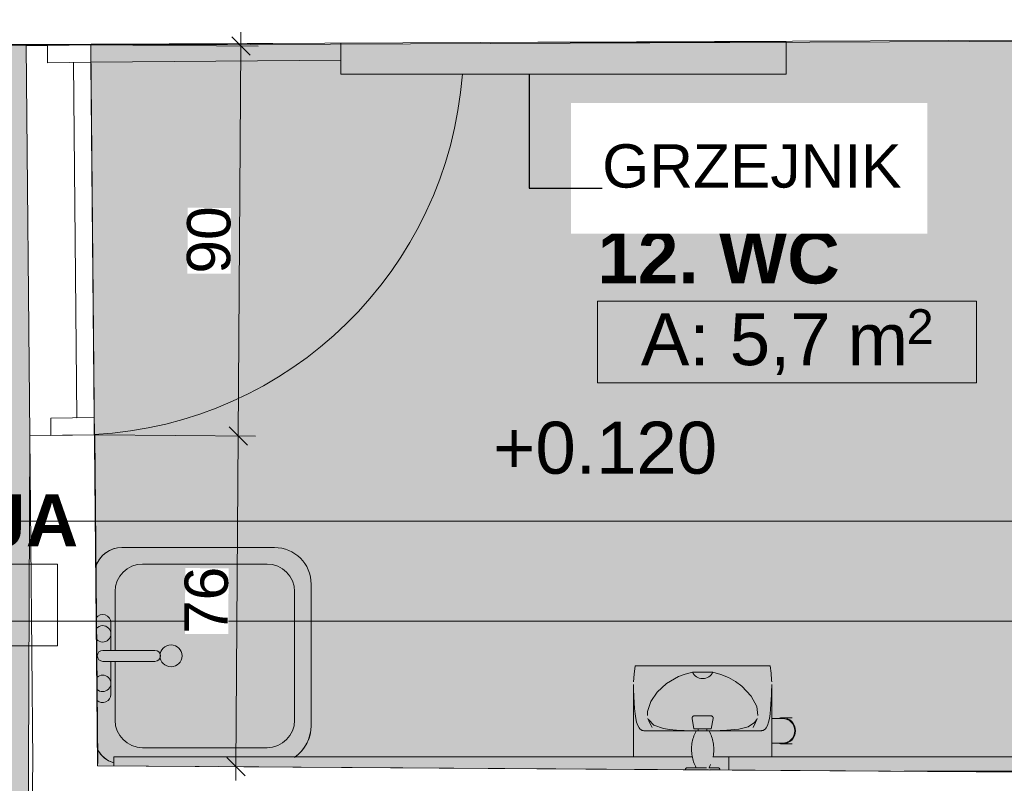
# Model space of a CAD drawing. Header units: millimetres. Extents: x -68772 to 137055, y -73300 to 19650.
# Tile 84 of 212: x 40078 to 42349, y 6536 to 8298. Entities that reach past the tile are written whole.
import ezdxf
from ezdxf.enums import TextEntityAlignment as Align

# ---------------------------------------------------------------- set-up
doc = ezdxf.new("R2010")
doc.units = ezdxf.units.MM
doc.header["$MEASUREMENT"] = 0
doc.set_wipeout_variables(frame=1)
doc.linetypes.add('Wipeout_Contour', pattern=[1000, 0, -1000])
for name, color, linetype, lineweight in [('0_Nr_pióra__1', 7, 'Continuous', 18), ('0_Nr_pióra__7', 7, 'Continuous', 5), ('Dimensions_Nr_pióra__7', 7, 'Continuous', 5), ('Doors_Nr_pióra__7', 7, 'Continuous', 5), ('Drop_Nr_pióra__7', 7, 'Continuous', 5), ('Electrical Equipment_Nr_pióra__7', 7, 'Continuous', 5), ('Nowe_Metryczki pomieszczeń ARCHICADa_Nr_pióra__1', 7, 'Continuous', 18), ('Pipe Fittings_Nr_pióra__2', 27, 'Continuous', 5), ('Pipe Fittings_Nr_pióra__3', 7, 'Continuous', 18), ('Pipes_Nr_pióra__2', 27, 'Continuous', 5), ('Pipes_Nr_pióra__3', 7, 'Continuous', 18), ('Plumbing Fixtures_Nr_pióra__7', 7, 'Continuous', 5), ('Room Tags_Nr_pióra__7', 7, 'Continuous', 5), ('Spot Elevations_Nr_pióra__7', 7, 'Continuous', 5), ('Walls_Nr_pióra__93', 7, 'Continuous', 20)]:
    doc.layers.add(name, color=color, linetype=linetype, lineweight=lineweight)
for name, color, linetype in [('Dimensions', 7, 'Continuous'), ('Doors', 7, 'Continuous'), ('Electrical Equipment', 7, 'Continuous'), ('Nowe_Cut Pattern', 7, 'Continuous'), ('Pipe Fittings', 7, 'Continuous'), ('Plumbing Fixtures', 7, 'Continuous'), ('Room Tags', 7, 'Continuous'), ('Spot Elevations', 7, 'Continuous')]:
    doc.layers.add(name, color=color, linetype=linetype)
doc.styles.add('GENERATED_STYLE_1', font='arial.ttf')
doc.styles.add('GENERATED_STYLE_2', font='arialbd.ttf')
doc.dimstyles.new('GENERATED_STYLE__1', dxfattribs={"dimtxt": 100, "dimasz": 40.305087, "dimexe": 0.18, "dimexo": 0.164042, "dimgap": 0.09, "dimtad": 1, "dimdec": 0, "dimlfac": 0.1, "dimzin": 0, "dimdsep": 46, "dimtxsty": 'GENERATED_STYLE_1', "dimblk": 'ARROWHEAD_6', "dimblk1": 'ARROWHEAD_6', "dimblk2": 'ARROWHEAD_6', "dimcen": 0.09, "dimclrd": 7, "dimclre": 7, "dimclrt": 7, "dimadec": 1, "dimazin": 0, "dimtfac": 1, "dimtdec": 4, "dimtmove": 0, "dimatfit": 3, "dimfxl": 0, "dimtolj": 1, "dimtzin": 0, "dimarcsym": 0})
doc.dimstyles.new('GENERATED_STYLE__17', dxfattribs={"dimtxt": 0.18, "dimasz": 91.2, "dimexe": 0.18, "dimexo": 0.0625, "dimgap": 0.09, "dimtad": 0, "dimtih": 1, "dimtoh": 1, "dimdec": 4, "dimzin": 0, "dimdsep": 46, "dimtxsty": 'Standard', "dimcen": 0.09, "dimadec": 0, "dimazin": 0, "dimtfac": 1, "dimtdec": 4, "dimtmove": 0, "dimatfit": 3, "dimldrblk": 'ARROWHEAD_5', "dimfxl": 0, "dimtolj": 1, "dimtzin": 0, "dimarcsym": 0})

# ---------------------------------------------------------------- blocks, each defined once
blk = doc.blocks.new('11. KOMUNIKACJA__numer pomieszczenia__11', base_point=(39420.4, 7041.3))
at = {"layer": 'Nowe_Cut Pattern', "linetype": 'Continuous', "lineweight": 18}
blk.add_hatch(color=255, dxfattribs=at).paths.add_polyline_path([(38643.1, 5247.8), (40092.3, 5241.1), (40100.7, 7338.1), (40092.5, 8238.1), (38773.4, 8240.9), (38773.4, 8181.7), (38658, 8181.7)])
at = {"layer": 'Nowe_Metryczki pomieszczeń ARCHICADa_Nr_pióra__1', "color": 7, "linetype": 'Continuous', "lineweight": 18}
for p, q in [((38676, 7041.3), (40164.8, 7041.3)), ((40164.8, 7041.3), (40164.8, 6852.7)), ((40164.8, 6852.7), (38676, 6852.7))]:
    blk.add_line(p, q, dxfattribs=at)
at = {"layer": 'Nowe_Metryczki pomieszczeń ARCHICADa_Nr_pióra__1', "color": 7, "lineweight": 18}
for tag, height, style, p in [('ROOM_NAME', 120, 'GENERATED_STYLE_2', (38676, 7202.4)), ('DUMMY_343', 80, 'GENERATED_STYLE_1', (39389.3, 7023)), ('ROOM_AREA', 120, 'GENERATED_STYLE_1', (38776, 7013.8)), ('DUMMY_342', 120, 'GENERATED_STYLE_1', (39206.1, 7013.8))]:
    blk.add_attdef(tag, text='', height=height, dxfattribs=dict(at, style=style)).set_placement(p, align=Align.TOP_LEFT)
blk = doc.blocks.new('12. WC_1_12', base_point=(41847.9, 7647.9))
at = {"layer": 'Nowe_Cut Pattern', "linetype": 'Continuous', "lineweight": 18}
blk.add_hatch(color=255, dxfattribs=at).paths.add_polyline_path([(40257.4, 6576.1), (43748.9, 6552.2), (43739.4, 7414.3), (42453.4, 7409.3), (42453.4, 7524.3), (43739.4, 7514.3), (43743.4, 8253.4), (40241.5, 8239.4)])
at = {"layer": 'Nowe_Metryczki pomieszczeń ARCHICADa_Nr_pióra__1', "color": 7, "linetype": 'Continuous', "lineweight": 18}
for p, q in [((41410.9, 7647.9), (42284.9, 7647.9)), ((41410.9, 7459.4), (41410.9, 7647.9)), ((42284.9, 7647.9), (42284.9, 7459.4)), ((42284.9, 7459.4), (41410.9, 7459.4))]:
    blk.add_line(p, q, dxfattribs=at)
at = {"layer": 'Nowe_Metryczki pomieszczeń ARCHICADa_Nr_pióra__1', "color": 7, "lineweight": 18}
for tag, height, style, p in [('ROOM_NAME', 120, 'GENERATED_STYLE_2', (41410.9, 7809.1)), ('ROOM_AREA', 120, 'GENERATED_STYLE_1', (41510.9, 7620.5)), ('DUMMY_342', 120, 'GENERATED_STYLE_1', (41941, 7620.5)), ('DUMMY_343', 80, 'GENERATED_STYLE_1', (42124.2, 7629.7))]:
    blk.add_attdef(tag, text='', height=height, dxfattribs=dict(at, style=style)).set_placement(p, align=Align.TOP_LEFT)
blk = doc.blocks.new('Дверь_порог_ - Дверь-V7-Rzut')
at = {"layer": 'Doors_Nr_pióra__7', "color": 7, "linetype": 'Continuous', "lineweight": 5}
for p, q in [((-450, -74), (-450, 26)), ((-450, 26), (-410, 26)), ((-410, 26), (-410, -74)), ((410, -74), (410, 26)), ((410, 26), (450, 26)), ((450, 26), (450, -74)), ((-410, -74), (-410, -34)), ((-410, -34), (410, -34)), ((410, -34), (410, -74)), ((-410, -74), (-450, -74)), ((410, -74), (-410, -74)), ((410, -650.8), (410, -74)), ((450, -74), (410, -74)), ((450, -75), (450, -494.3))]:
    blk.add_line(p, q, dxfattribs=at)
blk.add_arc((450, -34), 900, 182.5538, 265.1945, dxfattribs=at)
blk = doc.blocks.new('Оборудование - Оборудование-8949658-Rzut')
at = {"layer": 'Electrical Equipment_Nr_pióra__7', "color": 7, "linetype": 'Continuous', "lineweight": 5}
for p, q in [((-513.8, -1.9), (-513.8, -73.8)), ((-59.1, 0), (513.8, 0)), ((513.8, 0), (513.8, -73.8)), ((513.8, -73.8), (-513.8, -73.8))]:
    blk.add_line(p, q, dxfattribs=at)
blk = doc.blocks.new('VM_Писсуар - Писсуар_Выпуск вниз-8950869-Rzut')
at = {"layer": 'Plumbing Fixtures_Nr_pióra__7', "color": 7, "linetype": 'Continuous', "lineweight": 5}
for p, q in [((-40, -0.1), (-40, 0)), ((-40, 0), (-16.7, 0)), ((-13.7, 0), (0, 0)), ((0, 0), (1, 0)), ((-40, -0.3), (-40, -0.1)), ((-40, -0.5), (-40, -0.3)), ((-40, -0.7), (-40, -0.5)), ((-39.9, -0.8), (-40, -0.7)), ((-39.9, -1), (-39.9, -0.8)), ((-39.8, -1.2), (-39.9, -1)), ((-39.8, -1.4), (-39.8, -1.2)), ((-39.7, -1.6), (-39.8, -1.4)), ((-39.7, -1.8), (-39.7, -1.6)), ((-39.6, -2), (-39.7, -1.8)), ((-39.5, -2.2), (-39.6, -2)), ((-39.4, -2.4), (-39.5, -2.2)), ((-39.3, -2.5), (-39.4, -2.4)), ((-39.2, -2.7), (-39.3, -2.5)), ((-39.1, -2.9), (-39.2, -2.7)), ((-39, -3), (-39.1, -2.9)), ((-38.9, -3.2), (-39, -3)), ((-38.7, -3.3), (-38.9, -3.2)), ((-38.6, -3.5), (-38.7, -3.3)), ((-38.4, -3.6), (-38.6, -3.5)), ((-38.3, -3.8), (-38.4, -3.6)), ((-38.1, -3.9), (-38.3, -3.8)), ((-38, -4), (-38.1, -3.9)), ((-37.8, -4.1), (-38, -4)), ((-37.7, -4.2), (-37.8, -4.1)), ((-37.5, -4.3), (-37.7, -4.2)), ((-37.3, -4.4), (-37.5, -4.3)), ((-37.1, -4.5), (-37.3, -4.4)), ((-36.9, -4.6), (-37.1, -4.5)), ((-36.8, -4.7), (-36.9, -4.6)), ((-36.6, -4.7), (-36.8, -4.7)), ((-36.4, -4.8), (-36.6, -4.7)), ((-36.2, -4.9), (-36.4, -4.8)), ((-36, -4.9), (-36.2, -4.9)), ((-35.8, -4.9), (-36, -4.9)), ((-35.6, -5), (-35.8, -4.9)), ((-35.4, -5), (-35.6, -5)), ((-35.2, -5), (-35.4, -5)), ((-35, -5), (-35.2, -5)), ((-34.9, -5), (-35, -5)), ((-35, -5), (-35, -5)), ((-35, -5), (-35, -5)), ((-35, -5), (-35, -5)), ((-35, -5), (-34.9, -5)), ((-34.7, -5), (-34.9, -5)), ((-34.9, -5), (-34.7, -5)), ((-34.5, -5), (-34.7, -5)), ((-34.7, -5), (-34.6, -5)), ((-34.6, -5), (-34.3, -5)), ((-34.2, -5), (-34.5, -5)), ((-34.3, -5), (-34, -5)), ((-33.9, -5), (-34.2, -5)), ((-34, -5), (-33.6, -5)), ((-33.5, -5), (-33.9, -5)), ((-33.6, -5), (-33.2, -5)), ((-33.1, -5), (-33.5, -5)), ((-33.2, -5), (-32.8, -5)), ((-32.6, -5), (-33.1, -5)), ((-32.8, -5), (-32.2, -5)), ((-32.1, -5), (-32.6, -5)), ((-32.2, -5), (-31.7, -5)), ((-31.5, -5), (-32.1, -5)), ((-31.7, -5), (-31, -5)), ((-30.9, -5), (-31.5, -5)), ((-31, -5), (-30.4, -5)), ((-30.2, -5), (-30.9, -5)), ((-30.4, -5), (-29.7, -5)), ((-29.5, -5), (-30.2, -5)), ((-29.7, -5), (-28.9, -5)), ((-28.7, -5), (-29.5, -5)), ((-28.9, -5), (-28.1, -5)), ((-27.8, -5), (-28.7, -5)), ((-28.1, -5), (-27.2, -5)), ((-27, -5), (-27.8, -5)), ((-27.2, -5), (-26.3, -5)), ((-26.1, -5), (-27, -5)), ((-26.3, -5), (-25.4, -5)), ((-25.1, -5), (-26.1, -5)), ((-25.4, -5), (-24.4, -5)), ((-24.1, -5), (-25.1, -5)), ((-24.4, -5), (-23.4, -5)), ((-23.1, -5), (-24.1, -5)), ((-23.4, -5), (-22.3, -5)), ((-22, -5), (-23.1, -5)), ((-22.3, -5), (-21.2, -5)), ((-20.9, -5), (-22, -5)), ((-21.2, -5), (-20.1, -5)), ((-19.8, -5), (-20.9, -5)), ((-20.1, -5), (-18.9, -5)), ((-18.6, -5), (-19.8, -5)), ((-18.9, -5), (-17.7, -5)), ((-17.4, -5), (-18.6, -5)), ((-18.4, -12.1), (-17.5, -10.1)), ((-17.7, -5), (-16.5, -5)), ((-17.5, -10.1), (-16, -6.9)), ((-16.2, -5), (-17.4, -5)), ((-16.5, -5), (-15.2, -5)), ((-15, -5), (-16.2, -5)), ((-16, -6.9), (-15, -5)), ((-15.2, -5), (-14.6, -5)), ((-8.6, -5), (-7.3, -5)), ((-7.3, -5), (-5.9, -5)), ((-5.9, -5), (-4.6, -5)), ((-4.6, -5), (-3.2, -5)), ((-3.2, -5), (-1.8, -5)), ((-1.8, -5), (-0.4, -5)), ((-0.4, -5), (0, -5)), ((0, -5), (1.4, -5)), ((1.4, -5), (2.8, -5)), ((2.8, -5), (4.2, -5)), ((4.2, -5), (5.6, -5)), ((5.6, -5), (7, -5)), ((7, -5), (8.3, -5)), ((8.3, -5), (9.7, -5)), ((9.7, -5), (11, -5)), ((11, -5), (12.3, -5)), ((12.3, -5), (13.6, -5)), ((13.6, -5), (14.9, -5)), ((14.9, -5), (16.2, -5)), ((15, -5), (16.6, -8.2)), ((16.5, -5), (15.2, -5)), ((16.2, -5), (17.4, -5)), ((17.7, -5), (16.5, -5)), ((16.6, -8.2), (18.1, -11.5)), ((17.4, -5), (18.6, -5)), ((18.9, -5), (17.7, -5)), ((18.1, -11.5), (19.5, -14.8)), ((18.6, -5), (19.8, -5)), ((20.1, -5), (18.9, -5)), ((19.5, -14.8), (20.8, -18.2)), ((19.8, -5), (20.9, -5)), ((21.2, -5), (20.1, -5)), ((20.8, -18.2), (21.9, -21.6)), ((20.9, -5), (22, -5)), ((22.3, -5), (21.2, -5)), ((21.9, -21.6), (22.8, -25.1)), ((22, -5), (23.1, -5)), ((23.4, -5), (22.3, -5)), ((23.1, -5), (24.1, -5)), ((24.4, -5), (23.4, -5)), ((24.1, -5), (25.1, -5)), ((25.4, -5), (24.4, -5)), ((25.1, -5), (26.1, -5)), ((26.3, -5), (25.4, -5)), ((26.1, -5), (27, -5)), ((27.2, -5), (26.3, -5)), ((27, -5), (27.8, -5)), ((28.1, -5), (27.2, -5)), ((27.8, -5), (28.7, -5)), ((28.9, -5), (28.1, -5)), ((28.7, -5), (29.5, -5)), ((29.7, -5), (28.9, -5)), ((29.5, -5), (30.2, -5)), ((30.4, -5), (29.7, -5)), ((30.2, -5), (30.9, -5)), ((31, -5), (30.4, -5)), ((30.9, -5), (31.5, -5)), ((31.7, -5), (31, -5)), ((31.5, -5), (32.1, -5)), ((32.2, -5), (31.7, -5)), ((32.1, -5), (32.6, -5)), ((32.8, -5), (32.2, -5)), ((32.6, -5), (33.1, -5)), ((33.2, -5), (32.8, -5)), ((33.1, -5), (33.5, -5)), ((33.6, -5), (33.2, -5)), ((33.5, -5), (33.9, -5)), ((34, -5), (33.6, -5)), ((33.9, -5), (34.2, -5)), ((34.3, -5), (34, -5)), ((34.2, -5), (34.5, -5)), ((34.6, -5), (34.3, -5)), ((34.5, -5), (34.7, -5)), ((34.7, -5), (34.6, -5)), ((34.7, -5), (34.9, -5)), ((34.9, -5), (34.7, -5)), ((34.9, -5), (35, -5)), ((35, -5), (34.9, -5)), ((35.1, -5), (35, -5)), ((35, -5), (35, -5)), ((35, -5), (35, -5)), ((35, -5), (35, -5)), ((35.3, -5), (35.1, -5)), ((35.5, -5), (35.3, -5)), ((35.7, -5), (35.5, -5)), ((35.8, -4.9), (35.7, -5)), ((36, -4.9), (35.8, -4.9)), ((36.2, -4.8), (36, -4.9)), ((36.4, -4.8), (36.2, -4.8)), ((36.6, -4.7), (36.4, -4.8)), ((36.8, -4.7), (36.6, -4.7)), ((37, -4.6), (36.8, -4.7)), ((37.2, -4.5), (37, -4.6)), ((37.4, -4.4), (37.2, -4.5)), ((37.5, -4.3), (37.4, -4.4)), ((37.7, -4.2), (37.5, -4.3)), ((37.9, -4.1), (37.7, -4.2)), ((38, -4), (37.9, -4.1)), ((38.2, -3.9), (38, -4)), ((38.3, -3.7), (38.2, -3.9)), ((38.5, -3.6), (38.3, -3.7)), ((38.6, -3.4), (38.5, -3.6)), ((38.8, -3.3), (38.6, -3.4)), ((38.9, -3.1), (38.8, -3.3)), ((39, -3), (38.9, -3.1)), ((39.1, -2.8), (39, -3)), ((39.2, -2.7), (39.1, -2.8)), ((39.3, -2.5), (39.2, -2.7)), ((39.4, -2.3), (39.3, -2.5)), ((39.5, -2.1), (39.4, -2.3)), ((39.6, -1.9), (39.5, -2.1)), ((39.7, -1.8), (39.6, -1.9)), ((39.8, -1.4), (39.7, -1.6)), ((39.7, -1.6), (39.7, -1.8)), ((39.9, -1.2), (39.8, -1.4)), ((40, -0.6), (39.9, -0.8)), ((39.9, -0.8), (39.9, -1)), ((39.9, -1), (39.9, -1.2)), ((40, -0.2), (40, -0.4)), ((40, -0.4), (40, -0.6)), ((-159.5, -30.2), (-159.5, -197.1)), ((-25.7, -48.6), (-25.6, -45)), ((-25.6, -45), (-25.5, -41.4)), ((-25.5, -41.4), (-25.1, -37.8)), ((-25.1, -37.8), (-24.7, -34.2)), ((-24.7, -34.2), (-24.1, -30.7)), ((22.8, -25.1), (23.7, -28.6)), ((23.7, -28.6), (24.3, -32.1)), ((24.3, -32.1), (24.9, -35.7)), ((24.9, -35.7), (25.3, -39.2)), ((25.3, -39.2), (25.5, -42.8)), ((25.5, -42.8), (25.7, -46.4)), ((159.5, -197.1), (159.5, -30.2)), ((-25.5, -52.2), (-25.7, -48.6)), ((-25.3, -55.8), (-25.5, -52.2)), ((-24.9, -59.3), (-25.3, -55.8)), ((-24.3, -62.9), (-24.9, -59.3)), ((-23.7, -66.4), (-24.3, -62.9)), ((-22.8, -69.9), (-23.7, -66.4)), ((23.3, -67.9), (22.4, -71.3)), ((24.1, -64.3), (23.3, -67.9)), ((24.7, -60.8), (24.1, -64.3)), ((25.1, -57.2), (24.7, -60.8)), ((25.5, -53.6), (25.1, -57.2)), ((25.6, -50), (25.5, -53.6)), ((25.7, -46.4), (25.6, -50)), ((-110, -90.2), (-8.7, -90.2)), ((-23.9, -90.4), (-8.7, -90.4)), ((-21.9, -73.4), (-22.8, -69.9)), ((-20.8, -76.8), (-21.9, -73.4)), ((-19.5, -80.2), (-20.8, -76.8)), ((-18.1, -83.5), (-19.5, -80.2)), ((-16.6, -86.8), (-18.1, -83.5)), ((-15, -90), (-16.6, -86.8)), ((0, -90), (-15, -90)), ((-10, -90), (-10, -95)), ((15, -90), (0, -90)), ((8.7, -90.2), (110, -90.2)), ((8.7, -90.4), (23.9, -90.4)), ((10, -95), (10, -90)), ((16, -88.1), (15, -90)), ((17.5, -84.9), (16, -88.1)), ((19, -81.6), (17.5, -84.9)), ((20.3, -78.2), (19, -81.6)), ((21.4, -74.8), (20.3, -78.2)), ((22.4, -71.3), (21.4, -74.8)), ((-122.2, -109.2), (-124.5, -114.7)), ((-119.6, -103.8), (-122.2, -109.2)), ((-116.8, -98.6), (-119.6, -103.8)), ((-116.4, -97.9), (-116.8, -98.6)), ((-20, -95), (-24.2, -118.7)), ((-20, -95), (0, -95)), ((0, -95), (20, -95)), ((24.2, -118.7), (20, -95)), ((118.9, -102.3), (116.4, -97.9)), ((121.5, -107.6), (118.9, -102.3)), ((123.9, -113.1), (121.5, -107.6)), ((126.1, -118.7), (123.9, -113.1)), ((-124.5, -114.7), (-126.1, -118.7)), ((-24.3, -119.6), (-24.2, -119.4)), ((-24.2, -119.8), (-24.3, -119.6)), ((-24.2, -118.8), (-24.2, -118.7)), ((-24.2, -119), (-24.2, -118.8)), ((-24.2, -119.2), (-24.2, -119)), ((-24.2, -119.4), (-24.2, -119.2)), ((-24.2, -120), (-24.2, -119.8)), ((-24.2, -120.2), (-24.2, -120)), ((-24.2, -120.4), (-24.2, -120.2)), ((-24.1, -120.6), (-24.2, -120.4)), ((-24.1, -120.8), (-24.1, -120.6)), ((-24, -121), (-24.1, -120.8)), ((-24, -121.2), (-24, -121)), ((-23.9, -121.4), (-24, -121.2)), ((-23.8, -121.5), (-23.9, -121.4)), ((-23.8, -121.7), (-23.8, -121.5)), ((-23.7, -121.9), (-23.8, -121.7)), ((-23.6, -122.1), (-23.7, -121.9)), ((-23.5, -122.2), (-23.6, -122.1)), ((-23.3, -122.4), (-23.5, -122.2)), ((-23.2, -122.6), (-23.3, -122.4)), ((-23.1, -122.7), (-23.2, -122.6)), ((-23, -122.9), (-23.1, -122.7)), ((-22.8, -123), (-23, -122.9)), ((-22.7, -123.2), (-22.8, -123)), ((-22.5, -123.3), (-22.7, -123.2)), ((-22.4, -123.4), (-22.5, -123.3)), ((-22.2, -123.6), (-22.4, -123.4)), ((-22.1, -123.7), (-22.2, -123.6)), ((-21.9, -123.8), (-22.1, -123.7)), ((-21.7, -123.9), (-21.9, -123.8)), ((-21.6, -124), (-21.7, -123.9)), ((-21.4, -124.1), (-21.6, -124)), ((-21.2, -124.1), (-21.4, -124.1)), ((-21, -124.2), (-21.2, -124.1)), ((-20.8, -124.3), (-21, -124.2)), ((-20.6, -124.3), (-20.8, -124.3)), ((-20.4, -124.4), (-20.6, -124.3)), ((-20.2, -124.4), (-20.4, -124.4)), ((-20, -124.5), (-20.2, -124.4)), ((-19.8, -124.5), (-20, -124.5)), ((-19.7, -124.5), (-19.8, -124.5)), ((-19.5, -124.5), (-19.7, -124.5)), ((-19.3, -124.5), (-19.5, -124.5)), ((-19.3, -124.5), (-19.2, -124.5)), ((-19.1, -124.5), (-19.2, -124.5)), ((-19.2, -124.5), (-19.2, -124.5)), ((-19.2, -124.5), (-19.2, -124.5)), ((-19.2, -124.5), (-19.2, -124.5)), ((-19.2, -124.5), (-19.1, -124.5)), ((-19, -124.5), (-19.1, -124.5)), ((-19.1, -124.5), (-19, -124.5)), ((-18.8, -124.5), (-19, -124.5)), ((-19, -124.5), (-18.9, -124.5)), ((-18.9, -124.5), (-18.7, -124.5)), ((-18.6, -124.5), (-18.8, -124.5)), ((-18.7, -124.5), (-18.5, -124.5)), ((-18.4, -124.5), (-18.6, -124.5)), ((-18.5, -124.5), (-18.3, -124.5)), ((-18.2, -124.5), (-18.4, -124.5)), ((-18.3, -124.5), (-18, -124.5)), ((-17.9, -124.5), (-18.2, -124.5)), ((-18, -124.5), (-17.7, -124.5)), ((-17.6, -124.5), (-17.9, -124.5)), ((-17.7, -124.5), (-17.4, -124.5)), ((-17.3, -124.5), (-17.6, -124.5)), ((-17.4, -124.5), (-17.1, -124.5)), ((-17, -124.5), (-17.3, -124.5)), ((-17.1, -124.5), (-16.7, -124.5)), ((-16.6, -124.5), (-17, -124.5)), ((-16.7, -124.5), (-16.3, -124.5)), ((-16.2, -124.5), (-16.6, -124.5)), ((-16.3, -124.5), (-15.9, -124.5)), ((-15.8, -124.5), (-16.2, -124.5)), ((-15.9, -124.5), (-15.4, -124.5)), ((-15.3, -124.5), (-15.8, -124.5)), ((-15.4, -124.5), (-15, -124.5)), ((-14.8, -124.5), (-15.3, -124.5)), ((-15, -124.5), (-14.5, -124.5)), ((-14.3, -124.5), (-14.8, -124.5)), ((-14.5, -124.5), (-14, -124.5)), ((-13.8, -124.5), (-14.3, -124.5)), ((-14, -124.5), (-13.4, -124.5)), ((-13.3, -124.5), (-13.8, -124.5)), ((-13.4, -124.5), (-12.8, -124.5)), ((-12.7, -124.5), (-13.3, -124.5)), ((-12.8, -124.5), (-12.3, -124.5)), ((-12.1, -124.5), (-12.7, -124.5)), ((-12.3, -124.5), (-11.7, -124.5)), ((-11.5, -124.5), (-12.1, -124.5)), ((-11.7, -124.5), (-11, -124.5)), ((-10.9, -124.5), (-11.5, -124.5)), ((-11, -124.5), (-10.4, -124.5)), ((-10.2, -124.5), (-10.9, -124.5)), ((-10.4, -124.5), (-9.7, -124.5)), ((-9.6, -124.5), (-10.2, -124.5)), ((-9.7, -124.5), (-9.1, -124.5)), ((-8.9, -124.5), (-9.6, -124.5)), ((-9.1, -124.5), (-8.4, -124.5)), ((-8.2, -124.5), (-8.9, -124.5)), ((-8.4, -124.5), (-7.7, -124.5)), ((-7.5, -124.5), (-8.2, -124.5)), ((-7.7, -124.5), (-7, -124.5)), ((-6.8, -124.5), (-7.5, -124.5)), ((-7, -124.5), (-6.3, -124.5)), ((-6.1, -124.5), (-6.8, -124.5)), ((-6.3, -124.5), (-5.5, -124.5)), ((-5.3, -124.5), (-6.1, -124.5)), ((-5.5, -124.5), (-4.8, -124.5)), ((-4.6, -124.5), (-5.3, -124.5)), ((-4.8, -124.5), (-4, -124.5)), ((-3.8, -124.5), (-4.6, -124.5)), ((-4, -124.5), (-3.3, -124.5)), ((-3.1, -124.5), (-3.8, -124.5)), ((-3.3, -124.5), (-2.5, -124.5)), ((-2.3, -124.5), (-3.1, -124.5)), ((-2.5, -124.5), (-1.7, -124.5)), ((-1.5, -124.5), (-2.3, -124.5)), ((-1.7, -124.5), (-1, -124.5)), ((-0.8, -124.5), (-1.5, -124.5)), ((-1, -124.5), (-0.2, -124.5)), ((0, -124.5), (-0.8, -124.5)), ((-0.2, -124.5), (0, -124.5)), ((0, -124.5), (0.8, -124.5)), ((0.2, -124.5), (0, -124.5)), ((1, -124.5), (0.2, -124.5)), ((0.8, -124.5), (1.5, -124.5)), ((1.7, -124.5), (1, -124.5)), ((1.5, -124.5), (2.3, -124.5)), ((2.5, -124.5), (1.7, -124.5)), ((2.3, -124.5), (3.1, -124.5)), ((3.3, -124.5), (2.5, -124.5)), ((3.1, -124.5), (3.8, -124.5)), ((4, -124.5), (3.3, -124.5)), ((3.8, -124.5), (4.6, -124.5)), ((4.8, -124.5), (4, -124.5)), ((4.6, -124.5), (5.3, -124.5)), ((5.5, -124.5), (4.8, -124.5)), ((5.3, -124.5), (6.1, -124.5)), ((6.3, -124.5), (5.5, -124.5)), ((6.1, -124.5), (6.8, -124.5)), ((7, -124.5), (6.3, -124.5)), ((6.8, -124.5), (7.5, -124.5)), ((7.7, -124.5), (7, -124.5)), ((7.5, -124.5), (8.2, -124.5)), ((8.4, -124.5), (7.7, -124.5)), ((8.2, -124.5), (8.9, -124.5)), ((9.1, -124.5), (8.4, -124.5)), ((8.9, -124.5), (9.6, -124.5)), ((9.7, -124.5), (9.1, -124.5)), ((9.6, -124.5), (10.2, -124.5)), ((10.4, -124.5), (9.7, -124.5)), ((10.2, -124.5), (10.9, -124.5)), ((11, -124.5), (10.4, -124.5)), ((10.9, -124.5), (11.5, -124.5)), ((11.7, -124.5), (11, -124.5)), ((11.5, -124.5), (12.1, -124.5)), ((12.3, -124.5), (11.7, -124.5)), ((12.1, -124.5), (12.7, -124.5)), ((12.8, -124.5), (12.3, -124.5)), ((12.7, -124.5), (13.3, -124.5)), ((13.4, -124.5), (12.8, -124.5)), ((13.3, -124.5), (13.8, -124.5)), ((14, -124.5), (13.4, -124.5)), ((13.8, -124.5), (14.3, -124.5)), ((14.5, -124.5), (14, -124.5)), ((14.3, -124.5), (14.8, -124.5)), ((15, -124.5), (14.5, -124.5)), ((14.8, -124.5), (15.3, -124.5)), ((15.4, -124.5), (15, -124.5)), ((15.3, -124.5), (15.8, -124.5)), ((15.9, -124.5), (15.4, -124.5)), ((15.8, -124.5), (16.2, -124.5)), ((16.3, -124.5), (15.9, -124.5)), ((16.2, -124.5), (16.6, -124.5)), ((16.7, -124.5), (16.3, -124.5)), ((16.6, -124.5), (17, -124.5)), ((17.1, -124.5), (16.7, -124.5)), ((17, -124.5), (17.3, -124.5)), ((17.4, -124.5), (17.1, -124.5)), ((17.3, -124.5), (17.6, -124.5)), ((17.7, -124.5), (17.4, -124.5)), ((17.6, -124.5), (17.9, -124.5)), ((18, -124.5), (17.7, -124.5)), ((17.9, -124.5), (18.2, -124.5)), ((18.3, -124.5), (18, -124.5)), ((18.2, -124.5), (18.4, -124.5)), ((18.5, -124.5), (18.3, -124.5)), ((18.4, -124.5), (18.6, -124.5)), ((18.7, -124.5), (18.5, -124.5)), ((18.6, -124.5), (18.8, -124.5)), ((18.9, -124.5), (18.7, -124.5)), ((18.8, -124.5), (19, -124.5)), ((19, -124.5), (18.9, -124.5)), ((19, -124.5), (19.1, -124.5)), ((19.1, -124.5), (19, -124.5)), ((19.1, -124.5), (19.2, -124.5)), ((19.2, -124.5), (19.1, -124.5)), ((19.2, -124.5), (19.2, -124.5)), ((19.2, -124.5), (19.2, -124.5)), ((19.3, -124.5), (19.2, -124.5)), ((19.2, -124.5), (19.2, -124.5)), ((19.4, -124.5), (19.3, -124.5)), ((19.6, -124.5), (19.4, -124.5)), ((19.8, -124.5), (19.6, -124.5)), ((20, -124.5), (19.8, -124.5)), ((20.2, -124.5), (20, -124.5)), ((20.4, -124.4), (20.2, -124.5)), ((20.6, -124.4), (20.4, -124.4)), ((20.8, -124.3), (20.6, -124.4)), ((20.9, -124.2), (20.8, -124.3)), ((21.1, -124.2), (20.9, -124.2)), ((21.3, -124.1), (21.1, -124.2)), ((21.5, -124), (21.3, -124.1)), ((21.7, -123.9), (21.5, -124)), ((21.8, -123.8), (21.7, -123.9)), ((22, -123.7), (21.8, -123.8)), ((22.2, -123.6), (22, -123.7)), ((22.3, -123.5), (22.2, -123.6)), ((22.5, -123.4), (22.3, -123.5)), ((22.6, -123.2), (22.5, -123.4)), ((22.8, -123.1), (22.6, -123.2)), ((22.9, -122.9), (22.8, -123.1)), ((23.1, -122.8), (22.9, -122.9)), ((23.2, -122.6), (23.1, -122.8)), ((23.3, -122.5), (23.2, -122.6)), ((23.4, -122.3), (23.3, -122.5)), ((23.5, -122.1), (23.4, -122.3)), ((23.6, -122), (23.5, -122.1)), ((23.7, -121.8), (23.6, -122)), ((23.8, -121.6), (23.7, -121.8)), ((23.9, -121.4), (23.8, -121.6)), ((24, -121.2), (23.9, -121.4)), ((24.1, -120.9), (24, -121)), ((24, -121), (24, -121.2)), ((24.2, -120.5), (24.1, -120.7)), ((24.1, -120.7), (24.1, -120.9)), ((24.2, -118.7), (24.2, -118.9)), ((24.2, -118.9), (24.2, -119.1)), ((24.2, -119.1), (24.2, -119.3)), ((24.2, -119.3), (24.3, -119.5)), ((24.3, -119.5), (24.2, -119.7)), ((24.2, -119.7), (24.2, -119.9)), ((24.2, -119.9), (24.2, -120.1)), ((24.2, -120.1), (24.2, -120.3)), ((24.2, -120.3), (24.2, -120.5)), ((0, -225.2), (-23.6, -225.2)), ((23.6, -225.2), (0, -225.2)), ((155.5, -240), (-155.5, -240))]:
    blk.add_line(p, q, dxfattribs=at)
at = {"layer": 'Plumbing Fixtures_Nr_pióra__7', "color": 7, "linetype": 'Continuous', "lineweight": 5, "flags": 128}
for points in [[(-159.5, -197.1), (-159.4, -192.1), (-159.2, -184.8), (-159, -177.6), (-158.7, -170.7), (-158.4, -164), (-157.6, -151.4), (-156.7, -139.9), (-155.6, -129.5), (-154.2, -118.9), (-152.3, -110), (-149.9, -102.6), (-146.8, -97), (-144.9, -94.8), (-143.9, -93.8), (-142.8, -93), (-141.7, -92.3), (-140.6, -91.6), (-139.3, -91.1), (-138.6, -90.9), (-138.2, -90.8), (-137.8, -90.7), (-137.5, -90.6), (-137.3, -90.6), (-136.9, -90.5), (-136.1, -90.4), (-135.3, -90.2), (-134.4, -90.1), (-132.2, -90), (-130.9, -90), (-130.1, -90), (-129.7, -90), (-129.3, -90), (-128.8, -90), (-128.4, -90), (-127.5, -90), (-125.5, -90), (-123.3, -90.1), (-121, -90.1), (-115.8, -90.1), (-110, -90.2)], [(-125.1, -116.3), (-120, -109), (-105.3, -99.5), (-83.6, -93.9), (-55.9, -91.3), (-40.3, -90.7), (-23.9, -90.4)], [(23.9, -90.4), (42.6, -90.8), (60.2, -91.5), (76.2, -92.9), (90.4, -95.1), (112.5, -103), (125.1, -116.3)], [(110, -90.2), (118.5, -90.1), (122.2, -90.1), (125.5, -90), (128.4, -90), (129.1, -90), (129.4, -90), (129.7, -90), (130.9, -90), (132.8, -90), (134.4, -90.1), (135.7, -90.3), (136.9, -90.5), (137.5, -90.6), (137.7, -90.7), (137.9, -90.7), (138.2, -90.8), (139.3, -91.1), (140.3, -91.5), (141.2, -91.9), (142, -92.4), (142.8, -93), (143.9, -93.8), (144.9, -94.8), (146.8, -97), (149.9, -102.6), (152.3, -110), (154.2, -118.9), (155.6, -129.5), (156.9, -141.5), (157.9, -154.9), (158.7, -169.7), (159.3, -185.8), (159.4, -194.2), (159.5, -197.1)], [(-23.6, -225.2), (-42.3, -220.4), (-59.9, -213.2), (-76, -204.1), (-90.2, -193.5), (-112.3, -169.9), (-125, -146), (-127.6, -125.1)], [(127.6, -125.1), (127.6, -135), (119.9, -157.8), (105.1, -179), (83.4, -199), (55.7, -215.2), (40.1, -221.1), (23.6, -225.2)], [(-155.5, -240), (-158, -223.3), (-159.2, -207.3), (-159.4, -202.9)], [(159.4, -202.9), (158.3, -221), (155.5, -240)]]:
    blk.add_lwpolyline(points, dxfattribs=at)
at = {"layer": 'Plumbing Fixtures_Nr_pióra__7', "color": 7, "linetype": 'Continuous', "lineweight": 5}
for start_param, end_param in [(1.570796, 2.801854), (0.339739, 1.570796)]:
    blk.add_ellipse((0, -232.3), major_axis=(25, 0), ratio=0.859292, start_param=start_param, end_param=end_param, dxfattribs=at)
blk = doc.blocks.new('отвод ГОСТ 17375-2001 - отвод ГОСТ 17375-2001-8950944-Rzut')
at = {"layer": 'Pipe Fittings_Nr_pióra__2', "color": 27, "linetype": 'Continuous', "lineweight": 5}
for p, q in [((29834.9, 6685.2), (29833.8, 6685.2)), ((29837.1, 6685.2), (29834.9, 6685.2)), ((29839.1, 6685.2), (29837.1, 6685.2)), ((29841.1, 6685.2), (29839.1, 6685.2)), ((29843, 6685.2), (29841.1, 6685.2)), ((29844.8, 6685.2), (29843, 6685.2)), ((29846.5, 6685.2), (29844.8, 6685.2)), ((29848.1, 6685.2), (29846.5, 6685.2)), ((29849.6, 6685.2), (29848.1, 6685.2)), ((29851, 6685.2), (29849.6, 6685.2)), ((29852.3, 6685.2), (29851, 6685.2)), ((29853.4, 6685.2), (29852.3, 6685.2)), ((29854.5, 6685.2), (29853.4, 6685.2)), ((29855.4, 6685.2), (29854.5, 6685.2)), ((29856.2, 6685.2), (29855.4, 6685.2)), ((29856.9, 6685.2), (29856.2, 6685.2)), ((29857.5, 6685.2), (29856.9, 6685.2)), ((29858, 6685.2), (29857.5, 6685.2)), ((29858.3, 6685.2), (29858, 6685.2)), ((29858.5, 6685.2), (29858.3, 6685.2)), ((29834.3, 6628.2), (29836.4, 6628.2)), ((29836.4, 6628.2), (29838.6, 6628.2)), ((29838.6, 6628.2), (29840.6, 6628.2)), ((29840.6, 6628.2), (29842.5, 6628.2)), ((29842.5, 6628.2), (29844.3, 6628.2)), ((29844.3, 6628.2), (29846, 6628.2)), ((29846, 6628.2), (29847.7, 6628.2)), ((29847.7, 6628.2), (29849.2, 6628.2)), ((29849.2, 6628.2), (29850.6, 6628.2)), ((29850.6, 6628.2), (29851.9, 6628.2)), ((29851.9, 6628.2), (29853.1, 6628.2)), ((29853.1, 6628.2), (29854.2, 6628.2)), ((29854.2, 6628.2), (29855.1, 6628.2)), ((29855.1, 6628.2), (29856, 6628.2)), ((29856, 6628.2), (29856.7, 6628.2)), ((29856.7, 6628.2), (29857.3, 6628.2)), ((29857.3, 6628.2), (29857.8, 6628.2)), ((29857.8, 6628.2), (29858.2, 6628.2)), ((29858.2, 6628.2), (29858.5, 6628.2)), ((29858.5, 6628.2), (29858.5, 6628.2))]:
    blk.add_line(p, q, dxfattribs=at)
for start_param, end_param in [(4.712389, 6.283185), (3.141593, 4.712389)]:
    blk.add_ellipse((29858.5, 6656.7), major_axis=(0, 28.5), ratio=0.998622, start_param=start_param, end_param=end_param, dxfattribs=at)
blk = doc.blocks.new('Туалетный столик с раковиной-Квадратный - 500 x 440 мм 2-V13-Rzut')
at = {"layer": 'Plumbing Fixtures_Nr_pióra__7', "color": 7, "linetype": 'Continuous', "lineweight": 5}
for p, q in [((3, 160.7), (3, 40.4)), ((28.4, 160.7), (28.4, 40.4)), ((-73.2, 142), (3, 142)), ((28.4, 142), (91.9, 142)), ((3, 132.5), (-132.7, 132.5)), ((164.1, 132.5), (28.4, 132.5)), ((265.7, -235.5), (265.7, 116.6)), ((265.7, -235.5), (265.7, 116.6)), ((-196.2, 69), (-196.2, -218.3)), ((227.6, -218.3), (227.6, 69)), ((-132.7, -281.8), (164.1, -281.8)), ((-145.4, -319.9), (181.3, -319.9)), ((-145.4, -319.9), (181.3, -319.9))]:
    blk.add_line(p, q, dxfattribs=at)
for centre, radius, start, end in [((-170.8, 116.6), 63.5, 116.6304, 162.6334), ((-170.8, 116.6), 63.5, 117.308, 162.7258), ((-73.2, 161.1), 19, 137.5463, 270), ((-47.8, 161.1), 19, 136.7708, 180), ((-47.8, 161.1), 19, 180, 0), ((-47.8, 161.1), 19, 0, 44.0588), ((15.7, 160.7), 12.7, 0, 180), ((66.5, 161.1), 19, 130.7736, 180), ((66.5, 161.1), 19, 180, 0), ((66.5, 161.1), 19, 0, 50.9802), ((91.9, 161.1), 19.1, 270, 52.8051), ((202.2, 116.6), 63.5, 0, 73.4906), ((202.2, 116.6), 63.5, 0, 71.7708), ((-132.7, 69), 63.5, 90, 180), ((164.1, 69), 63.5, 0, 90), ((15.7, 3.2), 25.4, 0, 180), ((15.7, 40.4), 12.7, 180, 0), ((15.7, 3.2), 25.4, 180, 0), ((-132.7, -218.3), 63.5, 180, 270), ((164.1, -218.3), 63.5, 270, 0), ((181.3, -235.5), 84.4, 270, 0), ((181.3, -235.5), 84.4, 270, 0), ((-145.4, -231), 88.9, 214.587, 270), ((-145.4, -231), 88.9, 215.5308, 270)]:
    blk.add_arc(centre, radius, start, end, dxfattribs=at)
blk = doc.blocks.new('iv_Помещение_Площадь - iv_Помещение_Площадь-55347-Rzut')
at = {"layer": 'Room Tags_Nr_pióra__7', "color": 7, "linetype": 'Continuous', "lineweight": 5}
blk.add_circle((0, 0), 250, dxfattribs=at)
blk = doc.blocks.new('Spot Elevations - Высотная отметка - Закрашенное значение-23738-Rzut', base_point=(-269.5, 0))
at = {"layer": 'Spot Elevations_Nr_pióra__7', "color": 7, "linetype": 'Continuous', "lineweight": 5}
blk.add_line((-419.5, 0), (430.5, 0), dxfattribs=at)
blk = doc.blocks.new('*D635')
at = {"layer": 'Dimensions_Nr_pióra__7', "color": 7, "linetype": 'Continuous', "lineweight": 5}
for p, q in [((40581.8, 7337.2), (40588, 8237.1)), ((40560.8, 7358.6), (40602.9, 7315.9)), ((40576.6, 6573.9), (40581.8, 7337.2)), ((40555.6, 6595.3), (40597.7, 6552.6)), ((40629.5, 6573.6), (40536.9, 6574.2)), ((40576.4, 6542.1), (40576.6, 6573.9))]:
    blk.add_line(p, q, dxfattribs=at)
at = {"color": 254, "linetype": 'Wipeout_Contour', "lineweight": 0, "ltscale": 164408.788683}
blk.add_wipeout([(40558.7, 6879.8), (40559.8, 7031.6), (40459.8, 7032.3), (40458.7, 6880.5)], dxfattribs=at).dxf.layer = 'Dimensions'
at = {"layer": 'Dimensions_Nr_pióra__7', "color": 7, "lineweight": 5, "insert": (40558.7, 6879.8), "char_height": 100, "attachment_point": 7, "rotation": 89.6079, "style": 'GENERATED_STYLE_1'}
blk.add_mtext('\\A1;76', dxfattribs=at)
blk = doc.blocks.new('ARROWHEAD_6')
at = {"color": 0, "linetype": 'Continuous', "lineweight": 0}
for p, q in [((0, 0), (-1, 0)), ((-0.5, -0.5), (0.5, 0.5))]:
    blk.add_line(p, q, dxfattribs=at)
blk = doc.blocks.new('*D636')
at = {"layer": 'Dimensions_Nr_pióra__7', "color": 7, "linetype": 'Continuous', "lineweight": 5}
for p, q in [((40609.1, 8215.7), (40566.9, 8258.4)), ((40588, 8237.1), (40588.2, 8268.9)), ((40627.8, 8236.8), (40242.7, 8239.5)), ((40581.8, 7337.2), (40588, 8237.1)), ((40621.6, 7337), (40250.9, 7339.5)), ((40560.8, 7358.6), (40602.9, 7315.9))]:
    blk.add_line(p, q, dxfattribs=at)
at = {"color": 254, "linetype": 'Wipeout_Contour', "lineweight": 0, "ltscale": 165026.657306}
blk.add_wipeout([(40564.4, 7711.4), (40565.4, 7863.2), (40465.4, 7863.9), (40464.4, 7712.1)], dxfattribs=at).dxf.layer = 'Dimensions'
at = {"layer": 'Dimensions_Nr_pióra__7', "color": 7, "lineweight": 5, "insert": (40564.4, 7711.4), "char_height": 100, "attachment_point": 7, "rotation": 89.6079, "style": 'GENERATED_STYLE_1'}
blk.add_mtext('\\A1;90', dxfattribs=at)
blk = doc.blocks.new('ARROWHEAD_5')
at = {"linetype": 'Continuous', "lineweight": 0}
blk.add_hatch(color=0, dxfattribs=at).paths.add_polyline_path([(-1, 0.2679), (0, 0), (-1, -0.2679)])
at = {"color": 0, "linetype": 'Continuous', "lineweight": 0}
blk.add_line((0, 0), (-1, 0), dxfattribs=at)

msp = doc.modelspace()

# ---------------------------------------------------------------- hatches: boundary and pattern name
at = {"layer": 'Drop_Nr_pióra__7', "linetype": 'Continuous', "lineweight": 5}
msp.add_hatch(color=7, dxfattribs=at).paths.add_polyline_path([(41660.2, 6584.4), (41659.7, 6580.1), (41660.2, 6575.7), (41661.9, 6571.7), (41664.5, 6568.3), (41668, 6565.6), (41672, 6563.9), (41669.1, 6567.5), (41668, 6571.7), (41669.1, 6575.9), (41672.2, 6578.9), (41680.5, 6581.2), (41683.6, 6584.2), (41684.7, 6588.4), (41683.6, 6592.6), (41682.3, 6594.3), (41678.5, 6596.5), (41676.4, 6596.8), (41672, 6596.2), (41668, 6594.5), (41664.5, 6591.9), (41661.9, 6588.4)])

# ---------------------------------------------------------------- linework, layer by layer
at = {"layer": 'Nowe_Cut Pattern', "color": 255, "linetype": 'Continuous', "lineweight": 18, "flags": 128}
for points in [[(40257.4, 6576.1), (43748.9, 6552.2), (43739.4, 7414.3), (42453.4, 7409.3), (42453.4, 7524.3), (43739.4, 7514.3), (43743.4, 8253.4), (40241.5, 8239.4)], [(38643.1, 5247.8), (40092.3, 5241.1), (40100.7, 7338.1), (40092.5, 8238.1), (38773.4, 8240.9), (38773.4, 8181.7), (38658, 8181.7)]]:
    msp.add_lwpolyline(points, close=True, dxfattribs=at)
at = {"layer": 'Pipe Fittings_Nr_pióra__3', "color": 7, "linetype": 'Continuous', "lineweight": 18}
msp.add_line((41714.1, 6596.8), (41677, 6596.8), dxfattribs=at)
for centre, start_param, end_param in [((41714.1, 6580.1), 0.26928, 0.523599), ((41714.1, 6580.1), 0.527815, 0.785398), ((41714.1, 6580.1), 0.78804, 1.047198), ((41714.1, 6580.1), 1.048801, 1.308997), ((41714.1, 6580.1), 0, 0.261799), ((41638.1, 6580.1), 2.032487, 2.094395), ((41714.1, 6580.1), 1.309771, 1.570796), ((41714.1, 6580.1), 1.570796, 1.831822), ((41714.1, 6580.1), 1.832596, 2.092791), ((41714.1, 6580.1), 2.094395, 2.353553), ((41714.1, 6580.1), 2.356194, 2.561826)]:
    msp.add_ellipse(centre, major_axis=(0, 16.8), ratio=0.009145, start_param=start_param, end_param=end_param, dxfattribs=at)
at = {"layer": 'Pipes_Nr_pióra__2', "color": 27, "linetype": 'Continuous', "lineweight": 5}
for p, q in [((41859.6, 6686.9), (41837.5, 6686.9)), ((41837.5, 6626.6), (41859.6, 6626.6))]:
    msp.add_line(p, q, dxfattribs=at)
for start_param, end_param in [(0, 0.319554), (4.712389, 6.283185), (3.141593, 4.712389), (2.824444, 3.141593)]:
    msp.add_ellipse((41837.5, 6656.7), major_axis=(0, 30.2), ratio=0.99863, start_param=start_param, end_param=end_param, dxfattribs=at)
at = {"layer": 'Pipes_Nr_pióra__3', "color": 7, "linetype": 'Continuous', "lineweight": 18}
for p, q in [((41630.1, 6596.8), (40294.8, 6596.8)), ((42453.4, 6596.8), (41714.1, 6596.8)), ((42118.1, 6563.4), (42453.4, 6563.4))]:
    msp.add_line(p, q, dxfattribs=at)
for centre, start_param, end_param in [((40294.8, 6580.1), 0, 1.570796), ((40294.8, 6580.1), 1.570796, 1.826437), ((41714.1, 6580.1), 1.308997, 1.570796), ((41714.1, 6580.1), 1.570796, 1.832596)]:
    msp.add_ellipse(centre, major_axis=(0, 16.7), ratio=0.009145, start_param=start_param, end_param=end_param, dxfattribs=at)
at = {"layer": 'Walls_Nr_pióra__93', "color": 7, "linetype": 'Continuous', "lineweight": 20}
for p, q in [((40242.5, 8241.5), (42443.4, 8250.6)), ((39976.1, 8240.9), (40241.5, 8240.9)), ((40078.4, 8240.9), (40092.5, 8240.9)), ((40092.5, 8240.9), (40092.5, 8238.1)), ((40092.5, 8238.1), (40141.5, 8238.5)), ((40241.5, 8239.4), (40242.5, 8239.5)), ((40242.5, 8239.5), (40242.5, 8241.5)), ((40250.7, 7339.5), (40100.7, 7338.1)), ((40100.7, 7338.1), (40107.6, 6586.2)), ((40250.7, 7339.5), (40249.7, 7339.5)), ((40257.6, 6586), (40250.7, 7339.5)), ((40107.6, 6586.2), (40102.7, 6160.3)), ((40257.4, 6576.1), (40257.6, 6586)), ((41666.9, 6566.5), (40257.4, 6576.1)), ((42453.4, 6561.1), (41670, 6566.4))]:
    msp.add_line(p, q, dxfattribs=at)

# ---------------------------------------------------------------- block references
at = {"layer": 'Doors', "color": 7, "linetype": 'Continuous', "lineweight": 5, "zscale": 1000, "rotation": 90.52161380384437}
msp.add_blockref('Дверь_порог_ - Дверь-V7-Rzut', (40171.6, 7788.8), dxfattribs=at)
at = {"layer": 'Electrical Equipment', "color": 7, "linetype": 'Continuous', "lineweight": 5, "zscale": 1000}
msp.add_blockref('Оборудование - Оборудование-8949658-Rzut', (41332.5, 8245.8), dxfattribs=at)
at = {"layer": 'Nowe_Cut Pattern', "color": 7, "linetype": 'Continuous', "lineweight": 18}
msp.add_blockref('12. WC_1_12', (41847.9, 7647.9), dxfattribs=at).add_auto_attribs({'ROOM_NAME': '12. WC', 'ROOM_AREA': 'A: 5,7', 'DUMMY_342': ' m', 'DUMMY_343': '2'})
ref = msp.add_blockref('11. KOMUNIKACJA__numer pomieszczenia__11', (39420.4, 7041.3), dxfattribs=at)
ref.add_attrib('ROOM_NAME', '11. KOMUNIKACJA', dxfattribs={"layer": 'Nowe_Metryczki pomieszczeń ARCHICADa_Nr_pióra__1', "color": 7, "lineweight": 18, "height": 120, "style": 'GENERATED_STYLE_2'}).set_placement((38676, 7202.4), align=Align.TOP_LEFT)
at = {"layer": 'Pipe Fittings', "color": 27, "linetype": 'Continuous', "lineweight": 5, "zscale": 1000}
msp.add_blockref('отвод ГОСТ 17375-2001 - отвод ГОСТ 17375-2001-8950944-Rzut', (11979, 0), dxfattribs=at)
at = {"layer": 'Plumbing Fixtures', "color": 7, "linetype": 'Continuous', "lineweight": 5, "zscale": 1000}
for name, p, rotation in [('Туалетный столик с раковиной-Квадратный - 500 x 440 мм 2-V13-Rzut', (40430.1, 6814), 90), ('VM_Писсуар - Писсуар_Выпуск вниз-8950869-Rzut', (41653.4, 6566.6), 180)]:
    msp.add_blockref(name, p, dxfattribs=dict(at, rotation=rotation))
at = {"layer": 'Room Tags', "color": 7, "linetype": 'Continuous', "lineweight": 5, "xscale": 49.99999999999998, "yscale": 49.99999999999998, "zscale": 1000}
msp.add_blockref('iv_Помещение_Площадь - iv_Помещение_Площадь-55347-Rzut', (39373.4, 0), dxfattribs=at)
at = {"layer": 'Spot Elevations', "color": 7, "linetype": 'Continuous', "lineweight": 5, "xscale": 49.99999999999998, "yscale": 49.99999999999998, "zscale": 1000}
for p in [(27601.2, 7140.8), (12050.6, 6909.7)]:
    msp.add_blockref('Spot Elevations - Высотная отметка - Закрашенное значение-23738-Rzut', p, dxfattribs=at)

# ---------------------------------------------------------------- texts
at = {"layer": 'Spot Elevations_Nr_pióra__7', "color": 7, "linetype": 'Continuous', "lineweight": 5, "insert": (41169.6, 7370.1), "char_height": 120, "attachment_point": 1, "style": 'GENERATED_STYLE_1'}
msp.add_mtext('\\A1;+0.120', dxfattribs=at)

# ---------------------------------------------------------------- next in the draw order: dimensions: what is measured, and where the dimension line sits
at = {"layer": 'Dimensions', "color": 7, "linetype": 'Continuous', "lineweight": 5}
dim = msp.add_linear_dim(base=(40581.8, 7337.2), p1=(40629.7, 6573.6), p2=(40250.7, 7339.5), angle=89.6079, dimstyle='GENERATED_STYLE__1', dxfattribs=at)
dim.commit()
dim.dimension.update_dxf_attribs({"geometry": '*D635', "text_midpoint": (40509.2, 6956.4), "dimtype": 160, "text_rotation": 89.6079})

# ---------------------------------------------------------------- next in the draw order: wipeouts: each hides what was drawn before it
at = {"color": 7, "linetype": 'Wipeout_Contour', "lineweight": 18, "ltscale": 170047.971782}
msp.add_wipeout([(41349.6, 8105.4), (42172, 8105.4), (42172, 7804.3), (41349.6, 7804.3)], dxfattribs=at).dxf.layer = '0_Nr_pióra__1'

# ---------------------------------------------------------------- next in the draw order: texts
at = {"layer": '0_Nr_pióra__1', "color": 7, "linetype": 'Continuous', "lineweight": 18, "insert": (41421.6, 7908.9), "char_height": 100, "attachment_point": 7, "style": 'GENERATED_STYLE_1'}
msp.add_mtext('\\A1;GRZEJNIK', dxfattribs=at)

# ---------------------------------------------------------------- next in the draw order: dimensions: what is measured, and where the dimension line sits
at = {"layer": 'Dimensions', "color": 7, "linetype": 'Continuous', "lineweight": 5}
dim = msp.add_linear_dim(base=(40588, 8237.1), p1=(40250.7, 7339.5), p2=(40242.5, 8239.5), angle=89.6079, dimstyle='GENERATED_STYLE__1', dxfattribs=at)
dim.commit()
dim.dimension.update_dxf_attribs({"geometry": '*D636', "text_midpoint": (40514.9, 7788), "dimtype": 160, "text_rotation": 89.6079})

# ---------------------------------------------------------------- next in the draw order: leaders
at = {"layer": '0_Nr_pióra__7', "color": 7, "linetype": 'Continuous', "lineweight": 5, "annotation_type": 0, "has_hookline": 1, "hookline_direction": 0, "text_width": 683.1}
msp.add_leader([(41253.3, 8171.1), (41253.3, 7908.9), (41421.5, 7908.9)], dimstyle='GENERATED_STYLE__17', dxfattribs=at)

doc.saveas('drawing.dxf')
